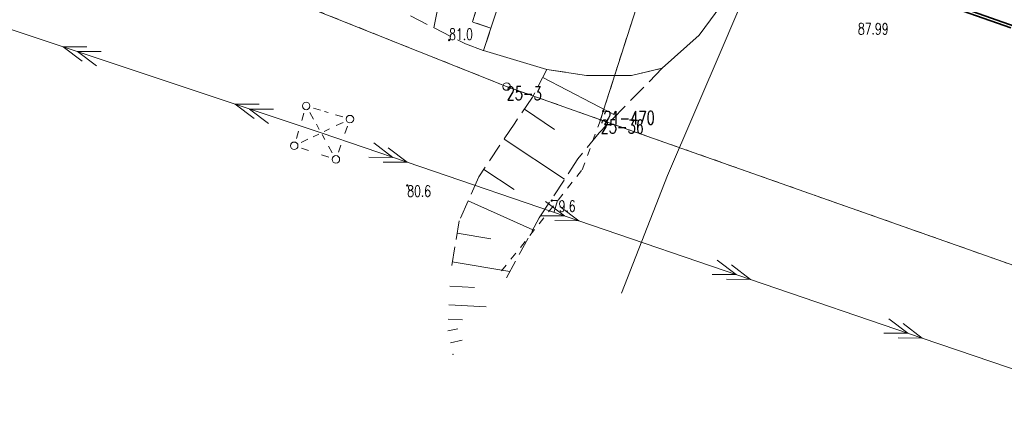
# Model space of a CAD drawing. Header units: metres. Extents: x 7505752 to 7507120, y 5839999 to 5840598.
# Tile 7 of 35: x 7506075 to 7506140, y 5840357 to 5840383. Entities that reach past the tile are written whole.
import ezdxf
from ezdxf.enums import TextEntityAlignment as Align

# ---------------------------------------------------------------- set-up
doc = ezdxf.new("R2010")
doc.units = ezdxf.units.M
for name, pattern in [('2_1', [0]), ('2_14', [1, -1]), ('2_OTKC', [1.5, 1, -0.5]), ('2_OTKM', [0]), ('2_OTRK', [1.75, 1.25, -0.5]), ('2_OTRKG', [1.75, 1.25, -0.5]), ('2_OTRU', [0]), ('2_OTWP', [0]), ('4_SUEP_A', [0]), ('GDE', [0]), ('GUZ', [1, 0.5, -0.5])]:
    doc.linetypes.add(name, pattern=pattern)
doc.layers.get('0').update_dxf_attribs({"color": 250, "linetype": 'CONTINUOUS', "lineweight": 100})
for name, color, linetype, lineweight in [('Dzialki', 7, 'GDE', 18), ('Numery_punktow', 7, 'CONTINUOUS', 9), ('OTK_L_2', 7, '2_OTKC', 18), ('OTK_L_7', 7, '2_OTKM', 35), ('OTO_L_0', 7, 'CONTINUOUS', 35), ('OTR_L_0', 7, '2_OTRU', 18), ('OTR_L_1', 7, '2_OTRK', 18), ('OTR_T_1', 7, 'CONTINUOUS', 18), ('Punkty', 7, 'CONTINUOUS', 18), ('SUEP_L_0', 1, '4_SUEP_A', 18), ('SUER_T_0', 1, 'CONTINUOUS', 18), ('SUP_T_2', 7, 'CONTINUOUS', 18)]:
    doc.layers.add(name, color=color, linetype=linetype, lineweight=lineweight)
doc.layers.add('OTW_L_0', color=141, linetype='2_OTWP', lineweight=18, true_color=0x59d9ff)
doc.layers.add('Uzytki', color=96, linetype='GUZ', lineweight=18, true_color=0x008000)
doc.styles.get("Standard").update_dxf_attribs({"font": 'Simplex.SHX', "width": 0.75})

# ---------------------------------------------------------------- blocks, each defined once
blk = doc.blocks.new('GRO')
at = {"linetype": 'CONTINUOUS'}
blk.add_circle((0, 0), 0.045, dxfattribs=at)
blk = doc.blocks.new('GRT')
at = {"linetype": 'CONTINUOUS'}
blk.add_circle((0, 0), 0.25, dxfattribs=at)
blk = doc.blocks.new('2_OTRN')
at = {"linetype": 'CONTINUOUS'}
blk.add_circle((0, 0), 0.045, dxfattribs=at)
blk = doc.blocks.new('4_SUPP')
at = {"linetype": 'CONTINUOUS'}
blk.add_circle((0, 0), 0.25, dxfattribs=at)

msp = doc.modelspace()

# ---------------------------------------------------------------- linework, layer by layer
at = {"layer": 'Dzialki'}
for p, q in [((7506106.97, 5840379.02), (7505946.58, 5840443.14)), ((7506125.22, 5840414.61), (7506113.37, 5840377.4)), ((7506113.19, 5840376.82), (7506106.97, 5840379.02)), ((7506113.37, 5840377.4), (7506113.19, 5840376.82)), ((7506113.19, 5840376.82), (7506254.11, 5840327.08))]:
    msp.add_line(p, q, dxfattribs=at)
at = {"layer": 'OTK_L_2', "linetype": '2_OTKC'}
for p, q in [((7506104.708, 5840383.301), (7506107.713, 5840392.693)), ((7506108.998, 5840392.082), (7506105.932, 5840382.889)), ((7506136.976, 5840384.267), (7506188.129, 5840366.342)), ((7506105.932, 5840382.889), (7506104.708, 5840383.301))]:
    msp.add_line(p, q, dxfattribs=at)
at = {"layer": 'OTK_L_7', "linetype": '2_OTKM'}
msp.add_line((7506140.326, 5840382.91), (7506124.224, 5840388.568), dxfattribs=at)
at = {"layer": 'OTO_L_0'}
msp.add_line((7506136.976, 5840384.267), (7506144.054, 5840381.786), dxfattribs=at)
at = {"layer": 'OTR_L_0', "linetype": '2_OTRU'}
for p, q in [((7506108.998, 5840392.082), (7506105.932, 5840382.889)), ((7506119.707, 5840382.416), (7506124.224, 5840388.568)), ((7506105.932, 5840382.889), (7506105.442, 5840381.396)), ((7506117.272, 5840380.228), (7506119.707, 5840382.416)), ((7506105.442, 5840381.396), (7506109.641, 5840380.155)), ((7506109.641, 5840380.155), (7506112.264, 5840379.743)), ((7506112.264, 5840379.743), (7506115.225, 5840379.744)), ((7506115.225, 5840379.744), (7506117.272, 5840380.228))]:
    msp.add_line(p, q, dxfattribs=at)
at = {"layer": 'OTR_L_1', "linetype": '2_1'}
for p, q in [((7506104.298, 5840393.389), (7506102.16, 5840382.903)), ((7506109.364, 5840379.622), (7506114.207, 5840377.098)), ((7506108.148, 5840377.532), (7506110.15, 5840376.168)), ((7506106.807, 5840375.541), (7506110.801, 5840372.878)), ((7506105.469, 5840373.535), (7506107.475, 5840372.197)), ((7506104.429, 5840371.445), (7506108.705, 5840369.541)), ((7506103.704, 5840369.316), (7506105.938, 5840368.939)), ((7506103.382, 5840367.411), (7506107.193, 5840366.767)), ((7506103.228, 5840365.803), (7506104.844, 5840365.715)), ((7506103.161, 5840364.569), (7506105.628, 5840364.435)), ((7506103.109, 5840363.627), (7506104.051, 5840363.576)), ((7506103.091, 5840362.838), (7506103.743, 5840362.982)), ((7506103.262, 5840362.063), (7506104.036, 5840362.234))]:
    msp.add_line(p, q, dxfattribs=at)
at = {"layer": 'OTR_L_1', "linetype": '2_OTRK'}
for p, q in [((7506104.708, 5840383.301), (7506107.713, 5840392.693)), ((7506100.615, 5840383.692), (7506104.249, 5840381.837)), ((7506105.932, 5840382.889), (7506104.708, 5840383.301)), ((7506105.442, 5840381.396), (7506105.932, 5840382.889)), ((7506104.249, 5840381.837), (7506105.442, 5840381.396)), ((7506109.641, 5840380.155), (7506112.264, 5840379.743)), ((7506112.264, 5840379.743), (7506115.225, 5840379.744)), ((7506117.272, 5840380.228), (7506113.091, 5840375.958)), ((7506115.225, 5840379.744), (7506117.272, 5840380.228)), ((7506113.091, 5840375.958), (7506111.683, 5840374.228)), ((7506109.13, 5840370.32), (7506111.683, 5840374.228)), ((7506106.968, 5840366.354), (7506109.13, 5840370.32))]:
    msp.add_line(p, q, dxfattribs=at)
at = {"layer": 'OTR_L_1', "linetype": '2_OTRKG'}
for p, q in [((7506109.641, 5840380.155), (7506108.684, 5840378.318)), ((7506108.684, 5840378.318), (7506107.506, 5840376.589)), ((7506107.506, 5840376.589), (7506105.14, 5840373.042)), ((7506105.14, 5840373.042), (7506103.841, 5840370.123)), ((7506103.841, 5840370.123), (7506103.284, 5840366.829))]:
    msp.add_line(p, q, dxfattribs=at)
at = {"layer": 'OTR_L_1', "linetype": '2_1'}
msp.add_point((7506103.433, 5840361.289), dxfattribs=at)
at = {"layer": 'OTW_L_0', "linetype": '2_OTWP'}
for p, q in [((7506121.304, 5840381.722), (7506124.224, 5840388.568)), ((7506117.625, 5840373.129), (7506121.304, 5840381.722)), ((7506114.577, 5840365.346), (7506117.625, 5840373.129))]:
    msp.add_line(p, q, dxfattribs=at)
at = {"layer": 'OTW_L_0', "linetype": '2_14'}
msp.add_line((7506140.326, 5840382.91), (7506124.224, 5840388.568), dxfattribs=at)
at = {"layer": 'SUEP_L_0', "linetype": '4_SUEP_A'}
for p, q in [((7506066.25, 5840385.444), (7506077.634, 5840381.646)), ((7506077.634, 5840381.646), (7506089.017, 5840377.849)), ((7506079.215, 5840381.646), (7506077.634, 5840381.646)), ((7506077.634, 5840381.646), (7506078.898, 5840380.697)), ((7506080.163, 5840381.329), (7506078.582, 5840381.33)), ((7506078.582, 5840381.33), (7506079.847, 5840380.381)), ((7506089.017, 5840377.849), (7506094.709, 5840375.95)), ((7506090.598, 5840377.848), (7506089.017, 5840377.849)), ((7506089.017, 5840377.849), (7506090.282, 5840376.9)), ((7506091.547, 5840377.532), (7506089.966, 5840377.532)), ((7506089.966, 5840377.532), (7506091.23, 5840376.583)), ((7506094.709, 5840375.95), (7506100.386, 5840374.01)), ((7506098.182, 5840375.291), (7506099.44, 5840374.333)), ((7506099.129, 5840374.968), (7506100.386, 5840374.01)), ((7506099.44, 5840374.333), (7506097.859, 5840374.345)), ((7506100.386, 5840374.01), (7506098.805, 5840374.022)), ((7506100.386, 5840374.01), (7506111.742, 5840370.129)), ((7506109.538, 5840371.411), (7506110.795, 5840370.453)), ((7506110.484, 5840371.087), (7506111.742, 5840370.129)), ((7506110.795, 5840370.453), (7506109.214, 5840370.465)), ((7506111.742, 5840370.129), (7506110.16, 5840370.141)), ((7506111.742, 5840370.129), (7506123.097, 5840366.249)), ((7506120.893, 5840367.53), (7506122.151, 5840366.572)), ((7506122.151, 5840366.572), (7506120.569, 5840366.584)), ((7506121.839, 5840367.207), (7506123.097, 5840366.249)), ((7506123.097, 5840366.249), (7506121.516, 5840366.261)), ((7506123.097, 5840366.249), (7506134.452, 5840362.368)), ((7506132.248, 5840363.65), (7506133.506, 5840362.692)), ((7506133.194, 5840363.327), (7506134.452, 5840362.368)), ((7506133.506, 5840362.692), (7506131.925, 5840362.704)), ((7506134.452, 5840362.368), (7506132.871, 5840362.38)), ((7506134.452, 5840362.368), (7506145.807, 5840358.488))]:
    msp.add_line(p, q, dxfattribs=at)
at = {"layer": 'SUP_T_2', "linetype": 'CONTINUOUS', "lineweight": 0}
for p, q in [((7506093.572, 5840377.254), (7506093.428, 5840376.775)), ((7506093.959, 5840377.296), (7506094.202, 5840376.859)), ((7506094.195, 5840377.589), (7506094.674, 5840377.445)), ((7506094.925, 5840377.37), (7506095.176, 5840377.295)), ((7506095.655, 5840377.151), (7506096.134, 5840377.007)), ((7506094.389, 5840376.521), (7506094.577, 5840376.183)), ((7506095.711, 5840376.431), (7506096.161, 5840376.647)), ((7506096.283, 5840375.919), (7506096.448, 5840376.391)), ((7506093.212, 5840376.055), (7506093.068, 5840375.576)), ((7506094.185, 5840375.701), (7506094.543, 5840375.872)), ((7506094.765, 5840375.845), (7506094.952, 5840375.508)), ((7506094.901, 5840376.044), (7506095.26, 5840376.215)), ((7506093.375, 5840375.313), (7506093.826, 5840375.529)), ((7506095.195, 5840375.071), (7506095.438, 5840374.633)), ((7506095.846, 5840374.668), (7506096.011, 5840375.14)), ((7506093.4, 5840374.942), (7506093.875, 5840374.787)), ((7506094.73, 5840374.507), (7506095.206, 5840374.352))]:
    msp.add_line(p, q, dxfattribs=at)
at = {"layer": 'Uzytki'}
for p, q in [((7506106.97, 5840379.02), (7505946.58, 5840443.14)), ((7506125.22, 5840414.61), (7506113.37, 5840377.4)), ((7506113.19, 5840376.82), (7506106.97, 5840379.02)), ((7506113.37, 5840377.4), (7506113.19, 5840376.82)), ((7506111.97, 5840373.51), (7506113.19, 5840376.82)), ((7506113.19, 5840376.82), (7506254.11, 5840327.08)), ((7506106.64, 5840366.81), (7506111.97, 5840373.51))]:
    msp.add_line(p, q, dxfattribs=at)

# ---------------------------------------------------------------- block references
at = {"layer": 'OTR_T_1'}
for p in [(7506103.177, 5840382.1), (7506100.4, 5840372.47), (7506109.962, 5840371.466)]:
    msp.add_blockref('2_OTRN', p, dxfattribs=at)
at = {"layer": 'Punkty'}
for name, p in [('GRT', (7506106.97, 5840379.02)), ('GRO', (7506113.37, 5840377.4)), ('GRO', (7506113.19, 5840376.82))]:
    msp.add_blockref(name, p, dxfattribs=at)
at = {"layer": 'SUP_T_2'}
for p in [(7506093.716, 5840377.733), (7506096.612, 5840376.863), (7506092.924, 5840375.097), (7506095.681, 5840374.196)]:
    msp.add_blockref('4_SUPP', p, dxfattribs=at)

# ---------------------------------------------------------------- texts
at = {"layer": 'Numery_punktow', "width": 0.7}
for s, p in [('25-3', (7506106.97, 5840379.02)), ('21-470', (7506113.37, 5840377.4)), ('25-36', (7506113.19, 5840376.82))]:
    msp.add_text(s, height=0.9, dxfattribs=at).set_placement(p, align=Align.TOP_LEFT)
at = {"layer": 'OTR_T_1', "lineweight": 9, "width": 0.7}
msp.add_text('81.0', height=0.75, rotation=0.40103, dxfattribs=at).set_placement((7506103.177, 5840382.1))
msp.add_text('80.6', height=0.75, dxfattribs=at).set_placement((7506100.4, 5840372.47), align=Align.TOP_LEFT)
msp.add_text('79.6', height=0.75, rotation=0.401, dxfattribs=at).set_placement((7506109.962, 5840371.466), align=Align.TOP_LEFT)
at = {"layer": 'SUER_T_0', "lineweight": 9, "width": 0.7}
msp.add_text('87.99', height=0.75, dxfattribs=at).set_placement((7506130.207, 5840383.216), align=Align.TOP_LEFT)

doc.saveas('drawing.dxf')
